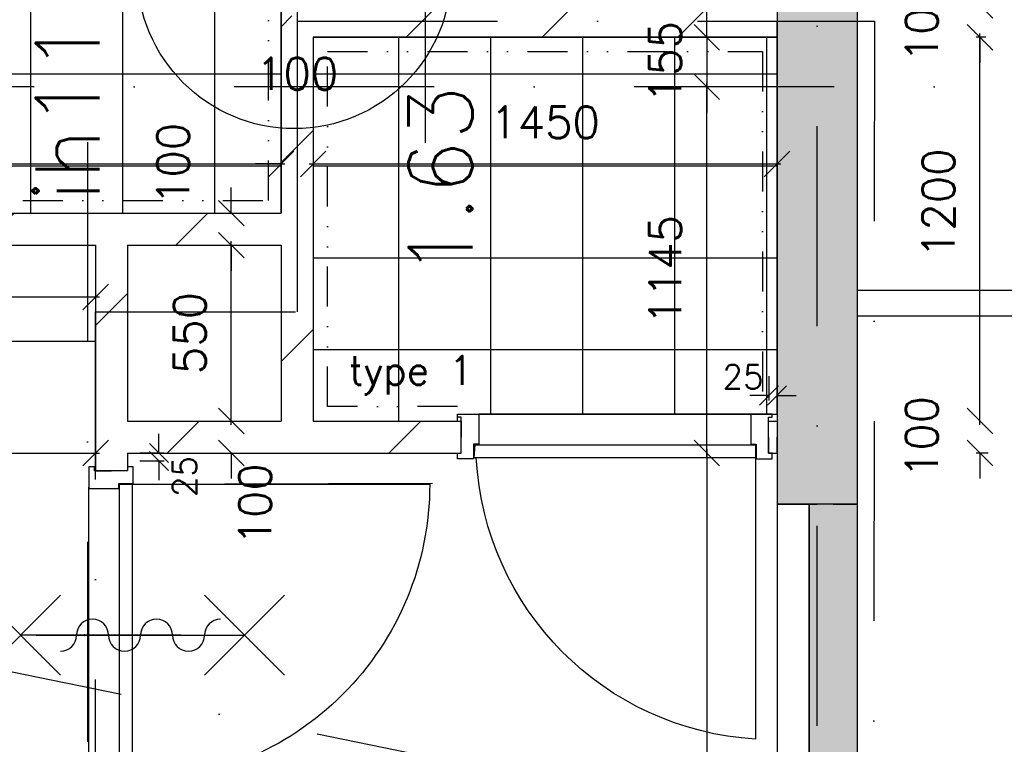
# Model space of a CAD drawing. Extents: x -171140 to 151546, y -8083 to 162438.
# Tile 81 of 96: x 38490 to 41567, y 80991 to 83257. Entities that reach past the tile are written whole.
import ezdxf
from ezdxf.enums import TextEntityAlignment as Align

# ---------------------------------------------------------------- set-up
doc = ezdxf.new("R2010")
doc.units = 0
doc.header["$LTSCALE"] = 50
doc.header["$MEASUREMENT"] = 0
doc.header["$PDMODE"] = 3
doc.header["$PDSIZE"] = 0.001
for name, pattern in [('DASHDOT', [25, 12.5, -6.25, 0, -6.25]), ('DIVIDE', [31.25, 12.5, -6.25, 0, -6.25, 0, -6.25]), ('HIDDEN2', [0.1875, 0.125, -0.0625]), ('STRAM_0WT$0$DASHDOT', [25, 12.5, -6.25, 0, -6.25])]:
    doc.linetypes.add(name, pattern=pattern)
doc.layers.get('0').update_dxf_attribs({"linetype": 'CONTINUOUS'})
doc.layers.get('DEFPOINTS').update_dxf_attribs({"linetype": 'CONTINUOUS'})
for name, color, linetype in [('00', 7, 'CONTINUOUS'), ('_BRANDCOMPART', 6, 'DASHDOT'), ('_DETAILNUMMERS', 4, 'CONTINUOUS'), ('_DETAILNUMMERSTEKST', 4, 'CONTINUOUS'), ('A--01A1_ACEER', 1, 'CONTINUOUS'), ('A--A21--_F12--', 7, 'CONTINUOUS'), ('A--A21--_F123-', 9, 'CONTINUOUS'), ('A--A22--_F123-', 9, 'CONTINUOUS'), ('A--L08A1_HULPLIJNEN', 7, 'CONTINUOUS'), ('A--L21--', 3, 'CONTINUOUS'), ('A--L21--_F12--', 7, 'CONTINUOUS'), ('A--L22--_F-2--', 7, 'CONTINUOUS'), ('A--L24AC1_TRAPPEN', 1, 'HIDDEN2'), ('A--L32--', 7, 'CONTINUOUS'), ('A--L32--_F-23-', 2, 'CONTINUOUS'), ('A--L32--_F123-', 1, 'CONTINUOUS'), ('A--L32--_F123-DRAAIR', 7, 'CONTINUOUS'), ('A--L65--', 7, 'CONTINUOUS'), ('A--L65--_F-23-', 7, 'CONTINUOUS'), ('A--L65--_F123-', 7, 'CONTINUOUS'), ('A--M$1A-_F123-', 1, 'CONTINUOUS'), ('A--M1$A-_F123-', 1, 'CONTINUOUS'), ('A--T$1A-_F123-_R', 4, 'CONTINUOUS'), ('STRAM_0WT$0$A--L$7A-_STRAM', 1, 'STRAM_0WT$0$DASHDOT'), ('TEGELS', 253, 'CONTINUOUS'), ('TEKSTKOZIJNMERK', 2, 'CONTINUOUS'), ('X--LR---_CP', 7, 'CONTINUOUS')]:
    doc.layers.add(name, color=color, linetype=linetype)
doc.styles.add('ALFA-0_25', font='ROMANS')
doc.styles.add('B-01', font='SIMPLEX.SHX', dxfattribs={"width": 0.8, "height": 4.5})
doc.styles.add('HIEMSTRA', font='romans.shx')
doc.dimstyles.new('BEILEN', dxfattribs={"dimscale": 40, "dimtxt": 2.5, "dimasz": 2, "dimexe": 0.3, "dimexo": 0.3, "dimgap": 2, "dimtad": 1, "dimdec": 0, "dimzin": 0, "dimtxsty": 'HIEMSTRA', "dimblk1": 'OBLIQUE', "dimblk2": 'OBLIQUE', "dimsah": 1, "dimcen": -0.09, "dimdle": 0.3, "dimse1": 1, "dimclrd": 2, "dimclre": 2, "dimclrt": 3, "dimazin": 3, "dimtfac": 1, "dimtdec": 4, "dimtofl": 0, "dimtmove": 0, "dimatfit": 3, "dimtvp": 625, "dimtolj": 1, "dimtzin": 0})
doc.dimstyles.get("Standard").update_dxf_attribs({"dimscale": 40, "dimtxt": 2.5, "dimasz": 2, "dimexe": 0.3, "dimexo": 0.3, "dimgap": 2, "dimtad": 0, "dimdec": 0, "dimzin": 0, "dimtxsty": 'HIEMSTRA', "dimblk1": 'OBLIQUE', "dimblk2": 'OBLIQUE', "dimsah": 1, "dimcen": -0.09, "dimdle": 0.3, "dimse1": 1, "dimclrd": 2, "dimclre": 2, "dimclrt": 3, "dimazin": 3, "dimtfac": 1, "dimtdec": 4, "dimtix": 1, "dimtmove": 0, "dimatfit": 3, "dimtvp": 625, "dimtolj": 1, "dimtzin": 0})
doc.dimstyles.new('STANDARD$0', dxfattribs={"dimscale": 50, "dimtxt": 2.5, "dimasz": 2, "dimexe": 2, "dimexo": 0, "dimgap": 2, "dimtad": 1, "dimdec": 0, "dimzin": 0, "dimtxsty": 'ALFA-0_25', "dimblk1": 'OBLIQUE', "dimblk2": 'OBLIQUE', "dimsah": 1, "dimcen": -3, "dimdle": 2, "dimclrd": 1, "dimclre": 1, "dimclrt": 2, "dimazin": 3, "dimtfac": 0.666667, "dimtofl": 0, "dimtmove": 0, "dimatfit": 3, "dimtvp": 0.833333, "dimtolj": 1, "dimtzin": 0})
pattern_1 = [(45, (-38777.05, -81951.86), (-212.132, 212.132), [])]
pattern_2 = [(45, (-38777.05, -82601.86), (-212.132, 212.132), [])]
pattern_3 = [(45, (-39357.13, -83251.86), (-212.132, 212.132), [])]

# ---------------------------------------------------------------- blocks, each defined once
blk = doc.blocks.new('S060204-')
at = {"layer": 'A--L65--_F-23-', "color": 255}
blk.add_circle((0, 0), 0.0123, dxfattribs=at)
at = {"layer": 'A--L65--_F123-', "color": 1, "linetype": 'CONTINUOUS'}
for points in [[(-1.25, 6.25), (1.25, 3.75)], [(1.25, 6.25), (-1.25, 3.75)], [(0, 0), (0, 5)]]:
    blk.add_lwpolyline(points, dxfattribs=at)
blk = doc.blocks.new('S060205A')
at = {"layer": 'A--L65--_F-23-', "color": 255}
blk.add_circle((0, -0.0123), 0.0123, dxfattribs=at)
at = {"layer": 'A--L65--_F123-', "color": 1, "linetype": 'CONTINUOUS'}
blk.add_lwpolyline([(0, -0.0123), (0, 6.2377)], dxfattribs=at)
for points in [[(-0.5, 5.7377, 0.41), (0, 5.2377)], [(0, 4.2377, 1), (0, 5.2377)], [(0, 4.2377, 1), (0, 3.2377)], [(0, 2.2377, 1), (0, 3.2377)], [(0, 2.2377, 1), (0, 1.2377)], [(0.5, 0.7377, 0.41), (0, 1.2377)]]:
    blk.add_lwpolyline(points, format="xyb", dxfattribs=at)
at = {"layer": 'A--L65--', "xscale": -1}
blk.add_blockref('S060204-', (0, 1.4877), dxfattribs=at)
blk.add_blockref('S060204-', (0, 1.4877), dxfattribs=at)
at = {"layer": 'A--L65--', "rotation": 180}
blk.add_blockref('S060204-', (0, 4.4877), dxfattribs=at)
blk.add_blockref('S060204-', (0, 4.4877), dxfattribs=at)
blk = doc.blocks.new('_OBLIQUE')
at = {"color": 0, "linetype": 'BYBLOCK'}
blk.add_line((-0.5, -0.5), (0.5, 0.5), dxfattribs=at)
blk = doc.blocks.new('*D78')
at = {"layer": 'A--M$1A-_F123-', "color": 2}
for p, q in [((41509.7, 83201.9), (41479.3, 83201.9)), ((41491.3, 81989.9), (41491.3, 83213.9))]:
    blk.add_line(p, q, dxfattribs=at)
at = {"layer": 'DEFPOINTS', "color": 0}
for p in [(41491.3, 83201.9), (41521.7, 83201.9), (41521.7, 82001.9)]:
    blk.add_point(p, dxfattribs=at)
at = {"layer": 'A--M$1A-_F123-', "color": 2, "xscale": 80, "yscale": 80, "zscale": 80}
for p, rotation in [((41491.3, 83201.9), 90), ((41491.3, 82001.9), 270)]:
    blk.add_blockref('_OBLIQUE', p, dxfattribs=dict(at, rotation=rotation))
at = {"layer": 'A--M$1A-_F123-', "color": 3, "insert": (41361.3, 82682.8), "char_height": 100, "attachment_point": 5, "rotation": 90, "style": 'HIEMSTRA'}
blk.add_mtext('\\A1;1200', dxfattribs=at)
blk = doc.blocks.new('*D79')
at = {"layer": 'A--M$1A-_F123-', "color": 2}
for p, q in [((41491.3, 83301.9), (41491.3, 83381.9)), ((41517.3, 83301.9), (41479.3, 83301.9)), ((41491.3, 83201.9), (41491.3, 83121.9))]:
    blk.add_line(p, q, dxfattribs=at)
at = {"layer": 'DEFPOINTS', "color": 0}
for p in [(41491.3, 83301.9), (41529.3, 83301.9), (41529.3, 83201.9)]:
    blk.add_point(p, dxfattribs=at)
at = {"layer": 'A--M$1A-_F123-', "color": 2, "xscale": 80, "yscale": 80, "zscale": 80}
for p, rotation in [((41491.3, 83301.9), 270), ((41491.3, 83201.9), 90)]:
    blk.add_blockref('_OBLIQUE', p, dxfattribs=dict(at, rotation=rotation))
at = {"layer": 'A--M$1A-_F123-', "color": 3, "insert": (41309.3, 83251.9), "char_height": 100, "attachment_point": 5, "rotation": 90, "style": 'HIEMSTRA'}
blk.add_mtext('\\A1;100', dxfattribs=at)
blk = doc.blocks.new('*D80')
at = {"layer": 'A--M$1A-_F123-', "color": 2}
for p, q in [((41491.3, 82001.9), (41491.3, 82081.9)), ((41517.3, 81901.9), (41479.3, 81901.9)), ((41491.3, 81901.9), (41491.3, 81821.9))]:
    blk.add_line(p, q, dxfattribs=at)
at = {"layer": 'DEFPOINTS', "color": 0}
for p in [(41529.3, 82001.9), (41491.3, 81901.9), (41529.3, 81901.9)]:
    blk.add_point(p, dxfattribs=at)
at = {"layer": 'A--M$1A-_F123-', "color": 2, "xscale": 80, "yscale": 80, "zscale": 80}
for p, rotation in [((41491.3, 82001.9), 270), ((41491.3, 81901.9), 90)]:
    blk.add_blockref('_OBLIQUE', p, dxfattribs=dict(at, rotation=rotation))
at = {"layer": 'A--M$1A-_F123-', "color": 3, "insert": (41309.3, 81951.9), "char_height": 100, "attachment_point": 5, "rotation": 90, "style": 'HIEMSTRA'}
blk.add_mtext('\\A1;100', dxfattribs=at)
blk = doc.blocks.new('STRAM_0WT')
at = {"layer": 'STRAM_0WT$0$A--L$7A-_STRAM'}
for p, q in [((-34634.944, 23800), (-34634.801, 63702.184)), ((-36914.938, 63128.251), (-36914.938, 23800)), ((-33134.933, 48151.782), (-53629.97, 52326.651)), ((-20830.441, 50799.999), (-39925.329, 50800.004))]:
    blk.add_line(p, q, dxfattribs=at)
blk = doc.blocks.new('*U1050')
at = {"layer": 'A--A21--_F123-', "linetype": 'CONTINUOUS'}
blk.add_hatch(color=256, dxfattribs=at).paths.add_polyline_path([(0, 0), (75, 0), (75, -1820), (0, -1820), (-75, -1820), (-75, 0)])
at = {"layer": 'A--A21--_F12--', "color": 8}
for points in [[(0, -1820), (-75, -1820), (0, 0), (-75, 0)], [(0, 0), (75, 0), (0, -1820), (75, -1820)]]:
    blk.add_solid(points, dxfattribs=at)
at = {"layer": 'A--L21--_F12--', "color": 3, "linetype": 'CONTINUOUS'}
for points in [[(0, 0), (-75, 0), (-75, -1820), (0, -1820)], [(0, 0), (75, 0), (75, -1820), (0, -1820)]]:
    blk.add_lwpolyline(points, dxfattribs=at)
blk = doc.blocks.new('*U1046')
at = {"layer": 'A--A22--_F123-', "linetype": 'CONTINUOUS'}
h = blk.add_hatch(dxfattribs=at)
h.set_pattern_fill('ALFALINE', color=256, scale=300, style=0)
h.set_pattern_definition(pattern_1)
h.paths.add_polyline_path([(0, 0), (50, -50), (50, -105.7), (0, -105.7), (-50, -105.7), (-50, 0)])
at = {"layer": 'A--L22--_F-2--', "color": 3, "linetype": 'CONTINUOUS'}
for points in [[(-50, 0), (-50, 0), (-50, -105.7), (0, -105.7)], [(50, -50), (50, -50), (50, -105.7), (0, -105.7)]]:
    blk.add_lwpolyline(points, dxfattribs=at)
blk = doc.blocks.new('*U1045')
at = {"layer": 'A--A22--_F123-', "linetype": 'CONTINUOUS'}
h = blk.add_hatch(dxfattribs=at)
h.set_pattern_fill('ALFALINE', color=256, scale=300, style=0)
h.set_pattern_definition(pattern_2)
h.paths.add_polyline_path([(0, 0), (50, -50), (50, -600), (0, -650), (-50, -650), (-50, -50)])
at = {"layer": 'A--L22--_F-2--', "color": 3, "linetype": 'CONTINUOUS'}
for points in [[(-50, -50), (-50, -50), (-50, -650), (-50, -650)], [(50, -50), (50, -50), (50, -600), (50, -600)]]:
    blk.add_lwpolyline(points, dxfattribs=at)
blk = doc.blocks.new('*U1037')
at = {"layer": 'A--A22--_F123-', "linetype": 'CONTINUOUS'}
h = blk.add_hatch(dxfattribs=at)
h.set_pattern_fill('ALFALINE', color=256, scale=300, style=0)
h.set_pattern_definition(pattern_3)
h.paths.add_polyline_path([(0, 0), (50, 50), (1500, 50), (1500, 0), (1500, -50), (50, -50)])
at = {"layer": 'A--L22--_F-2--', "color": 3, "linetype": 'CONTINUOUS'}
for points in [[(50, 50), (50, 50), (1500, 50), (1500, 0)], [(50, -50), (50, -50), (1500, -50), (1500, 0)]]:
    blk.add_lwpolyline(points, dxfattribs=at)
blk = doc.blocks.new('*U1036')
at = {"layer": 'A--A22--_F123-', "linetype": 'CONTINUOUS'}
h = blk.add_hatch(dxfattribs=at)
h.set_pattern_fill('ALFALINE', color=256, scale=300, style=0)
h.set_pattern_definition([(45, (-39357.13, -82601.86), (-212.132, 212.132), [])])
h.paths.add_polyline_path([(0, 0), (50, 0), (50, -600), (0, -650), (-50, -600), (-50, -50)])
at = {"layer": 'A--L22--_F-2--', "color": 3, "linetype": 'CONTINUOUS'}
for points in [[(50, 0), (50, 0), (50, -600), (50, -600)], [(-50, -50), (-50, -50), (-50, -600), (-50, -600)]]:
    blk.add_lwpolyline(points, dxfattribs=at)
blk = doc.blocks.new('*U1035')
at = {"layer": 'A--A22--_F123-', "linetype": 'CONTINUOUS'}
h = blk.add_hatch(dxfattribs=at)
h.set_pattern_fill('ALFALINE', color=256, scale=300, style=0)
h.set_pattern_definition(pattern_2)
h.paths.add_polyline_path([(0, 0), (0, 50), (530.1, 50), (580.1, 0), (530.1, -50), (50, -50)])
at = {"layer": 'A--L22--_F-2--', "color": 3, "linetype": 'CONTINUOUS'}
for points in [[(0, 50), (0, 50), (530.1, 50), (530.1, 50)], [(50, -50), (50, -50), (530.1, -50), (530.1, -50)]]:
    blk.add_lwpolyline(points, dxfattribs=at)
blk = doc.blocks.new('*U1034')
at = {"layer": 'A--A22--_F123-', "linetype": 'CONTINUOUS'}
h = blk.add_hatch(dxfattribs=at)
h.set_pattern_fill('ALFALINE', color=256, scale=300, style=0)
h.set_pattern_definition(pattern_1)
h.paths.add_polyline_path([(0, 0), (50, 50), (530.1, 50), (580.1, 0), (580.1, -50), (50, -50)])
at = {"layer": 'A--L22--_F-2--', "color": 3, "linetype": 'CONTINUOUS'}
for points in [[(50, 50), (50, 50), (530.1, 50), (530.1, 50)], [(50, -50), (50, -50), (580.1, -50), (580.1, -50)]]:
    blk.add_lwpolyline(points, dxfattribs=at)
blk = doc.blocks.new('*U1033')
at = {"layer": 'A--A22--_F123-', "linetype": 'CONTINUOUS'}
h = blk.add_hatch(dxfattribs=at)
h.set_pattern_fill('ALFALINE', color=256, scale=300, style=0)
h.set_pattern_definition([(45, (-39357.13, -83371.86), (-212.132, 212.132), [])])
h.paths.add_polyline_path([(0, 0), (50, 0), (50, -70), (0, -120), (-50, -170), (-50, 0)])
at = {"layer": 'A--L22--_F-2--', "color": 3, "linetype": 'CONTINUOUS'}
for points in [[(0, 0), (-50, 0), (-50, -170), (-50, -170)], [(0, 0), (50, 0), (50, -70), (50, -70)]]:
    blk.add_lwpolyline(points, dxfattribs=at)
blk = doc.blocks.new('*U1032')
at = {"layer": 'A--A22--_F123-', "linetype": 'CONTINUOUS'}
h = blk.add_hatch(dxfattribs=at)
h.set_pattern_fill('ALFALINE', color=256, scale=300, style=0)
h.set_pattern_definition(pattern_3)
h.paths.add_polyline_path([(0, 0), (-50, 50), (-50, -600), (0, -650), (50, -650), (50, -50)])
at = {"layer": 'A--L22--_F-2--', "color": 3, "linetype": 'CONTINUOUS'}
for points in [[(-50, 50), (-50, 50), (-50, -600), (-50, -600)], [(50, -50), (50, -50), (50, -650), (50, -650)]]:
    blk.add_lwpolyline(points, dxfattribs=at)
blk = doc.blocks.new('*U1031')
at = {"layer": 'A--A22--_F123-', "linetype": 'CONTINUOUS'}
h = blk.add_hatch(dxfattribs=at)
h.set_pattern_fill('ALFALINE', color=256, scale=300, style=0)
h.set_pattern_definition([(45, (-37261.12, -82601.86), (-212.132, 212.132), [])])
h.paths.add_polyline_path([(0, 0), (0, 50), (1515.9, 50), (1515.9, 0), (1465.9, -50), (40.8, -50)])
at = {"layer": 'A--L22--_F-2--', "color": 3, "linetype": 'CONTINUOUS'}
for points in [[(0, 50), (0, 50), (1515.9, 50), (1515.9, 50)], [(40.8, -50), (40.8, -50), (1465.9, -50), (1465.9, -50)]]:
    blk.add_lwpolyline(points, dxfattribs=at)
blk = doc.blocks.new('DR_880_TYPE1')
at = {"layer": 'A--L32--_F123-', "color": 1}
blk.add_line((67, 0), (917, 0), dxfattribs=at)
at = {"layer": 'A--L32--_F123-'}
for points in [[(0, 9), (0, 0), (67, 0), (67, 93.8), (50, 93.8), (50, 139), (0, 139), (0, 121), (12, 121), (12, 9), (0, 9)], [(52, 95.6), (52, 135.6), (932, 135.6), (929, 95.6), (52, 95.6)], [(984, 9), (984, 0), (917, 0), (917, 93.8), (934, 93.8), (934, 139), (984, 139), (984, 121), (972, 121), (972, 9), (984, 9)]]:
    blk.add_lwpolyline(points, close=True, dxfattribs=at)
at = {"layer": 'A--L32--_F123-DRAAIR', "color": 1}
blk.add_lwpolyline([(52, 135.6), (52, 1015.6, -0.381848), (924.9, 135.8)], format="xyb", dxfattribs=at)
at = {"layer": 'X--LR---_CP', "color": 1}
for p in [(12, 121), (12, 9)]:
    blk.add_point(p, dxfattribs=at)
at = {"layer": 'X--LR---_CP', "color": 2}
for p in [(972, 121), (972, 9)]:
    blk.add_point(p, dxfattribs=at)
at = {"layer": 'X--LR---_CP'}
blk.add_point((0, 0), dxfattribs=at)
blk = doc.blocks.new('*U1029')
at = {"layer": 'A--A22--_F123-', "linetype": 'CONTINUOUS'}
h = blk.add_hatch(dxfattribs=at)
h.set_pattern_fill('ALFALINE', color=256, scale=300, style=0)
h.set_pattern_definition([(45, (-40830.13, -81951.86), (-212.132, 212.132), [])])
h.paths.add_polyline_path([(0, 0), (0, 50), (27, 50), (27, 0), (27, -50), (0, -50)])
at = {"layer": 'A--L22--_F-2--', "color": 3, "linetype": 'CONTINUOUS'}
for points in [[(0, 0), (0, 50), (27, 50), (27, 0)], [(0, 0), (0, -50), (27, -50), (27, 0)]]:
    blk.add_lwpolyline(points, dxfattribs=at)
blk = doc.blocks.new('*D289')
at = {"layer": 'A--M$1A-_F123-', "color": 2, "linetype": 'CONTINUOUS'}
for p, q in [((37187.9, 82805.9), (39319.1, 82805.9)), ((39307.1, 82663.9), (39307.1, 82817.9))]:
    blk.add_line(p, q, dxfattribs=at)
at = {"layer": 'DEFPOINTS', "color": 0, "linetype": 'CONTINUOUS'}
for p in [(39307.1, 82805.9), (37199.9, 82651.9), (39307.1, 82651.9)]:
    blk.add_point(p, dxfattribs=at)
at = {"layer": 'A--M$1A-_F123-', "color": 2, "linetype": 'CONTINUOUS', "xscale": 80, "yscale": 80, "zscale": 80, "rotation": 180}
blk.add_blockref('_OBLIQUE', (37199.9, 82805.9), dxfattribs=at)
at = {"layer": 'A--M$1A-_F123-', "color": 2, "linetype": 'CONTINUOUS', "xscale": 80, "yscale": 80, "zscale": 80}
blk.add_blockref('_OBLIQUE', (39307.1, 82805.9), dxfattribs=at)
at = {"layer": 'A--M$1A-_F123-', "color": 3, "linetype": 'CONTINUOUS', "insert": (38253.5, 82935.9), "char_height": 100, "attachment_point": 5, "style": 'HIEMSTRA'}
blk.add_mtext('\\A1;2107', dxfattribs=at)
blk = doc.blocks.new('*D290')
at = {"layer": 'A--M$1A-_F123-', "color": 2, "linetype": 'CONTINUOUS'}
for p, q in [((39307.1, 82805.9), (39227.1, 82805.9)), ((39407.1, 82805.9), (39487.1, 82805.9))]:
    blk.add_line(p, q, dxfattribs=at)
at = {"layer": 'DEFPOINTS', "color": 0, "linetype": 'CONTINUOUS'}
for p in [(39307.1, 82805.9), (39407.1, 82805.9), (39407.1, 82805.9)]:
    blk.add_point(p, dxfattribs=at)
at = {"layer": 'A--M$1A-_F123-', "color": 2, "linetype": 'CONTINUOUS', "xscale": 80, "yscale": 80, "zscale": 80}
blk.add_blockref('_OBLIQUE', (39307.1, 82805.9), dxfattribs=at)
at = {"layer": 'A--M$1A-_F123-', "color": 2, "linetype": 'CONTINUOUS', "xscale": 80, "yscale": 80, "zscale": 80, "rotation": 180}
blk.add_blockref('_OBLIQUE', (39407.1, 82805.9), dxfattribs=at)
at = {"layer": 'A--M$1A-_F123-', "color": 3, "linetype": 'CONTINUOUS', "insert": (39357.1, 83087.9), "char_height": 100, "attachment_point": 5, "style": 'HIEMSTRA'}
blk.add_mtext('\\A1;100', dxfattribs=at)
blk = doc.blocks.new('*D291')
at = {"layer": 'A--M$1A-_F123-', "color": 2, "linetype": 'CONTINUOUS'}
blk.add_line((39395.1, 82805.9), (40869.1, 82805.9), dxfattribs=at)
at = {"layer": 'DEFPOINTS', "color": 0, "linetype": 'CONTINUOUS'}
for p in [(39407.1, 82805.9), (40857.1, 82805.9), (40857.1, 82805.9)]:
    blk.add_point(p, dxfattribs=at)
at = {"layer": 'A--M$1A-_F123-', "color": 2, "linetype": 'CONTINUOUS', "xscale": 80, "yscale": 80, "zscale": 80, "rotation": 180}
blk.add_blockref('_OBLIQUE', (39407.1, 82805.9), dxfattribs=at)
at = {"layer": 'A--M$1A-_F123-', "color": 2, "linetype": 'CONTINUOUS', "xscale": 80, "yscale": 80, "zscale": 80}
blk.add_blockref('_OBLIQUE', (40857.1, 82805.9), dxfattribs=at)
at = {"layer": 'A--M$1A-_F123-', "color": 3, "linetype": 'CONTINUOUS', "insert": (40132.1, 82935.9), "char_height": 100, "attachment_point": 5, "style": 'HIEMSTRA'}
blk.add_mtext('\\A1;1450', dxfattribs=at)
blk = doc.blocks.new('*D292')
at = {"layer": 'A--M$1A-_F123-', "color": 2, "linetype": 'CONTINUOUS'}
for p, q in [((39151.3, 82001.9), (39151.3, 82081.9)), ((39151.3, 81901.9), (39151.3, 81821.9))]:
    blk.add_line(p, q, dxfattribs=at)
at = {"layer": 'DEFPOINTS', "color": 0, "linetype": 'CONTINUOUS'}
for p in [(39151.3, 82001.9), (39151.3, 82001.9), (39151.3, 81901.9)]:
    blk.add_point(p, dxfattribs=at)
at = {"layer": 'A--M$1A-_F123-', "color": 2, "linetype": 'CONTINUOUS', "xscale": 80, "yscale": 80, "zscale": 80}
for p, rotation in [((39151.3, 82001.9), 270), ((39151.3, 81901.9), 90)]:
    blk.add_blockref('_OBLIQUE', p, dxfattribs=dict(at, rotation=rotation))
at = {"layer": 'A--M$1A-_F123-', "color": 3, "linetype": 'CONTINUOUS', "insert": (39225.4, 81741.2), "char_height": 100, "attachment_point": 5, "rotation": 90, "style": 'HIEMSTRA'}
blk.add_mtext('\\A1;100', dxfattribs=at)
blk = doc.blocks.new('*D293')
at = {"layer": 'A--M$1A-_F123-', "color": 2, "linetype": 'CONTINUOUS'}
blk.add_line((39151.3, 81989.9), (39151.3, 82563.9), dxfattribs=at)
at = {"layer": 'DEFPOINTS', "color": 0, "linetype": 'CONTINUOUS'}
for p in [(39151.3, 82551.9), (39151.3, 82551.9), (39151.3, 82001.9)]:
    blk.add_point(p, dxfattribs=at)
at = {"layer": 'A--M$1A-_F123-', "color": 2, "linetype": 'CONTINUOUS', "xscale": 80, "yscale": 80, "zscale": 80}
for p, rotation in [((39151.3, 82551.9), 90), ((39151.3, 82001.9), 270)]:
    blk.add_blockref('_OBLIQUE', p, dxfattribs=dict(at, rotation=rotation))
at = {"layer": 'A--M$1A-_F123-', "color": 3, "linetype": 'CONTINUOUS', "insert": (39021.3, 82276.9), "char_height": 100, "attachment_point": 5, "rotation": 90, "style": 'HIEMSTRA'}
blk.add_mtext('\\A1;550', dxfattribs=at)
blk = doc.blocks.new('*D294')
at = {"layer": 'A--M$1A-_F123-', "color": 2, "linetype": 'CONTINUOUS'}
for p, q in [((39151.3, 82651.9), (39151.3, 82731.9)), ((39151.3, 82551.9), (39151.3, 82471.9))]:
    blk.add_line(p, q, dxfattribs=at)
at = {"layer": 'DEFPOINTS', "color": 0, "linetype": 'CONTINUOUS'}
for p in [(39151.3, 82651.9), (39151.3, 82651.9), (39151.3, 82551.9)]:
    blk.add_point(p, dxfattribs=at)
at = {"layer": 'A--M$1A-_F123-', "color": 2, "linetype": 'CONTINUOUS', "xscale": 80, "yscale": 80, "zscale": 80}
for p, rotation in [((39151.3, 82651.9), 270), ((39151.3, 82551.9), 90)]:
    blk.add_blockref('_OBLIQUE', p, dxfattribs=dict(at, rotation=rotation))
at = {"layer": 'A--M$1A-_F123-', "color": 3, "linetype": 'CONTINUOUS', "insert": (38969.3, 82805.9), "char_height": 100, "attachment_point": 5, "rotation": 90, "style": 'HIEMSTRA'}
blk.add_mtext('\\A1;100', dxfattribs=at)
blk = doc.blocks.new('*D312')
at = {"color": 2, "linetype": 'BYBLOCK'}
blk.add_line((37290, 82390), (38739, 82390), dxfattribs=at)
at = {"layer": 'DEFPOINTS', "color": 0, "linetype": 'BYBLOCK'}
for p in [(37302, 82390), (38727, 82390), (38727, 82390)]:
    blk.add_point(p, dxfattribs=at)
at = {"color": 2, "linetype": 'BYBLOCK', "xscale": 80, "yscale": 80, "zscale": 80, "rotation": 180}
blk.add_blockref('_OBLIQUE', (37302, 82390), dxfattribs=at)
at = {"color": 2, "linetype": 'BYBLOCK', "xscale": 80, "yscale": 80, "zscale": 80}
blk.add_blockref('_OBLIQUE', (38727, 82390), dxfattribs=at)
at = {"color": 3, "linetype": 'BYBLOCK', "insert": (38014.5, 82520), "char_height": 100, "attachment_point": 5, "style": 'HIEMSTRA'}
blk.add_mtext('\\A1;1425', dxfattribs=at)
blk = doc.blocks.new('*D313')
at = {"color": 2, "linetype": 'BYBLOCK'}
blk.add_line((37157.6, 81901.9), (38739, 81901.9), dxfattribs=at)
at = {"layer": 'DEFPOINTS', "color": 0, "linetype": 'BYBLOCK'}
for p in [(37169.6, 81901.9), (38727, 81901.9), (38727, 81901.9)]:
    blk.add_point(p, dxfattribs=at)
at = {"color": 2, "linetype": 'BYBLOCK', "xscale": 80, "yscale": 80, "zscale": 80, "rotation": 180}
blk.add_blockref('_OBLIQUE', (37169.6, 81901.9), dxfattribs=at)
at = {"color": 2, "linetype": 'BYBLOCK', "xscale": 80, "yscale": 80, "zscale": 80}
blk.add_blockref('_OBLIQUE', (38727, 81901.9), dxfattribs=at)
at = {"color": 3, "linetype": 'BYBLOCK', "insert": (37948.3, 82031.9), "char_height": 100, "attachment_point": 5, "style": 'HIEMSTRA'}
blk.add_mtext('\\A1;1558', dxfattribs=at)
blk = doc.blocks.new('*U1021')
at = {"layer": 'A--A21--_F123-', "linetype": 'CONTINUOUS'}
blk.add_hatch(color=256, dxfattribs=at).paths.add_polyline_path([(0, 0), (125, 125), (125, -7030), (0, -7030), (-125, -7030), (-125, -125)])
at = {"layer": 'A--A21--_F12--', "color": 8}
for points in [[(0, 0), (125, 125), (0, -7030), (125, -7030)], [(0, -7030), (-125, -7030), (0, 0), (-125, -125)]]:
    blk.add_solid(points, dxfattribs=at)
at = {"layer": 'A--L21--_F12--', "color": 3, "linetype": 'CONTINUOUS'}
for points in [[(125, 125), (125, 125), (125, -7030), (0, -7030)], [(-125, -125), (-125, -125), (-125, -7030), (0, -7030)]]:
    blk.add_lwpolyline(points, dxfattribs=at)
blk = doc.blocks.new('*D366')
at = {"layer": 'A--M$1A-_F123-', "color": 2, "linetype": 'CONTINUOUS'}
for p, q in [((40637.6, 83201.9), (40637.6, 83281.9)), ((40637.6, 83201.9), (40637.6, 83046.9)), ((40690.7, 83046.9), (40625.6, 83046.9)), ((40637.6, 83046.9), (40637.6, 82966.9))]:
    blk.add_line(p, q, dxfattribs=at)
at = {"layer": 'DEFPOINTS', "color": 0, "linetype": 'CONTINUOUS'}
for p in [(40702.7, 83201.9), (40637.6, 83046.9), (40702.7, 83046.9)]:
    blk.add_point(p, dxfattribs=at)
at = {"layer": 'A--M$1A-_F123-', "color": 2, "linetype": 'CONTINUOUS', "xscale": 80, "yscale": 80, "zscale": 80}
for p, rotation in [((40637.6, 83201.9), 270), ((40637.6, 83046.9), 90)]:
    blk.add_blockref('_OBLIQUE', p, dxfattribs=dict(at, rotation=rotation))
at = {"layer": 'A--M$1A-_F123-', "color": 3, "linetype": 'CONTINUOUS', "insert": (40507.6, 83124.4), "char_height": 100, "attachment_point": 5, "rotation": 90, "style": 'HIEMSTRA'}
blk.add_mtext('\\A1;155', dxfattribs=at)
blk = doc.blocks.new('*D367')
at = {"layer": 'A--M$1A-_F123-', "color": 2, "linetype": 'CONTINUOUS'}
for p, q in [((40739.7, 83046.9), (40625.6, 83046.9)), ((40637.6, 81889.9), (40637.6, 83058.9))]:
    blk.add_line(p, q, dxfattribs=at)
at = {"layer": 'DEFPOINTS', "color": 0, "linetype": 'CONTINUOUS'}
for p in [(40637.6, 83046.9), (40751.7, 83046.9), (40751.7, 81901.9)]:
    blk.add_point(p, dxfattribs=at)
at = {"layer": 'A--M$1A-_F123-', "color": 2, "linetype": 'CONTINUOUS', "xscale": 80, "yscale": 80, "zscale": 80}
for p, rotation in [((40637.6, 83046.9), 90), ((40637.6, 81901.9), 270)]:
    blk.add_blockref('_OBLIQUE', p, dxfattribs=dict(at, rotation=rotation))
at = {"layer": 'A--M$1A-_F123-', "color": 3, "linetype": 'CONTINUOUS', "insert": (40507.6, 82474.4), "char_height": 100, "attachment_point": 5, "rotation": 90, "style": 'HIEMSTRA'}
blk.add_mtext('\\A1;1145', dxfattribs=at)
blk = doc.blocks.new('*D368')
at = {"layer": 'A--M$1A-_F123-', "color": 2, "linetype": 'CONTINUOUS'}
for p, q in [((40637.6, 81913.9), (40637.6, 79209.9)), ((40636, 79221.9), (40649.6, 79221.9))]:
    blk.add_line(p, q, dxfattribs=at)
at = {"layer": 'DEFPOINTS', "color": 0, "linetype": 'CONTINUOUS'}
for p in [(40624, 81901.9), (40624, 79221.9), (40637.6, 79221.9)]:
    blk.add_point(p, dxfattribs=at)
at = {"layer": 'A--M$1A-_F123-', "color": 2, "linetype": 'CONTINUOUS', "xscale": 80, "yscale": 80, "zscale": 80}
for p, rotation in [((40637.6, 81901.9), 90), ((40637.6, 79221.9), 270)]:
    blk.add_blockref('_OBLIQUE', p, dxfattribs=dict(at, rotation=rotation))
at = {"layer": 'A--M$1A-_F123-', "color": 3, "linetype": 'CONTINUOUS', "insert": (40507.6, 80561.9), "char_height": 100, "attachment_point": 5, "rotation": 90, "style": 'HIEMSTRA'}
blk.add_mtext('\\A1;2680', dxfattribs=at)
blk = doc.blocks.new('Q0340081')
at = {"layer": 'A--L32--_F123-', "color": 2, "linetype": 'CONTINUOUS'}
blk.add_lwpolyline([(0, 0), (0, -40), (926.12, -40), (923.12, 0), (0, 0)], close=True, dxfattribs=at)
at = {"layer": 'A--L32--_F123-', "color": 1, "linetype": 'CONTINUOUS'}
blk.add_lwpolyline([(0, -40), (0, -970, 0.4142136), (930, -40)], format="xyb", dxfattribs=at)
blk = doc.blocks.new('DR_2X930TYPE5')
at = {"layer": 'A--L32--_F-23-'}
for points in [[(-1981, -18), (-1981, 0), (-1914, 0), (-1914, -93.8), (-1929, -93.8), (-1929, -139), (-1981, -139), (-1981, -121), (-1969, -121), (-1969, -18), (-1981, -18)], [(0, -18), (0, 0), (-67, 0), (-67, -93.8), (-52, -93.8), (-52, -139), (0, -139), (0, -121), (-12, -121), (-12, -18), (0, -18)]]:
    blk.add_lwpolyline(points, close=True, dxfattribs=at)
at = {"layer": 'A--L32--_F123-', "color": 1}
blk.add_line((-1914, 0), (-62.8, 0), dxfattribs=at)
at = {"layer": 'A--L32--', "linetype": 'CONTINUOUS'}
blk.add_blockref('Q0340081', (-1927, -95.6), dxfattribs=at)
at = {"layer": 'A--L32--', "linetype": 'CONTINUOUS', "xscale": -1}
blk.add_blockref('Q0340081', (-54, -95.6), dxfattribs=at)
blk = doc.blocks.new('*U926')
at = {"layer": 'A--A22--_F123-', "linetype": 'CONTINUOUS'}
h = blk.add_hatch(dxfattribs=at)
h.set_pattern_fill('ALFALINE', color=256, scale=300, style=0)
h.set_pattern_definition([(45, (-39357.13, -81951.86), (-212.132, 212.132), [])])
h.paths.add_polyline_path([(0, 0), (50, 50), (513, 50), (513, 0), (513, -50), (0, -50)])
at = {"layer": 'A--L22--_F-2--', "color": 3, "linetype": 'CONTINUOUS'}
for points in [[(50, 50), (50, 50), (513, 50), (513, 0)], [(0, -50), (0, -50), (513, -50), (513, 0)]]:
    blk.add_lwpolyline(points, dxfattribs=at)
blk = doc.blocks.new('*D488')
at = {"layer": 'A--M1$A-_F123-', "color": 1}
for p, q in [((40832.1, 82066), (40832.1, 82141.9)), ((40857.1, 82066), (40857.1, 82141.9)), ((40832.1, 82081.9), (40772.1, 82081.9)), ((40857.1, 82081.9), (40917.1, 82081.9))]:
    blk.add_line(p, q, dxfattribs=at)
at = {"layer": 'DEFPOINTS', "color": 0}
for p in [(40832.1, 82081.9), (40832.1, 82066), (40857.1, 82066)]:
    blk.add_point(p, dxfattribs=at)
at = {"layer": 'A--M1$A-_F123-', "color": 1, "xscale": 60, "yscale": 60, "zscale": 60}
blk.add_blockref('_OBLIQUE', (40832.1, 82081.9), dxfattribs=at)
at = {"layer": 'A--M1$A-_F123-', "color": 1, "xscale": 60, "yscale": 60, "zscale": 60, "rotation": 180}
blk.add_blockref('_OBLIQUE', (40857.1, 82081.9), dxfattribs=at)
at = {"layer": 'A--M1$A-_F123-', "color": 2, "insert": (40750.9, 82140.2), "char_height": 75, "attachment_point": 5, "style": 'ALFA-0_25'}
blk.add_mtext('\\A1;25', dxfattribs=at)
blk = doc.blocks.new('*D489')
at = {"layer": 'A--M1$A-_F123-', "color": 1}
for p, q in [((38925.2, 81901.9), (38925.2, 81961.9)), ((38941.1, 81901.9), (38865.2, 81901.9)), ((38941.1, 81876.9), (38865.2, 81876.9)), ((38925.2, 81876.9), (38925.2, 81816.9))]:
    blk.add_line(p, q, dxfattribs=at)
at = {"layer": 'DEFPOINTS', "color": 0}
for p in [(38941.1, 81901.9), (38925.2, 81876.9), (38941.1, 81876.9)]:
    blk.add_point(p, dxfattribs=at)
at = {"layer": 'A--M1$A-_F123-', "color": 1, "xscale": 60, "yscale": 60, "zscale": 60}
for p, rotation in [((38925.2, 81901.9), 270), ((38925.2, 81876.9), 90)]:
    blk.add_blockref('_OBLIQUE', p, dxfattribs=dict(at, rotation=rotation))
at = {"layer": 'A--M1$A-_F123-', "color": 2, "insert": (39005.5, 81828.3), "char_height": 75, "attachment_point": 5, "rotation": 90, "style": 'ALFA-0_25'}
blk.add_mtext('\\A1;25', dxfattribs=at)
blk = doc.blocks.new('DETAILNR')
at = {"layer": '_DETAILNUMMERS'}
blk.add_circle((32.9, -23.2), 490.7, dxfattribs=at)
at = {"layer": 'X--LR---_CP'}
blk.add_point((0, 0), dxfattribs=at)
at = {"layer": '_DETAILNUMMERSTEKST', "style": 'ALFA-0_25'}
blk.add_attdef('DETAILNR', text='', height=200, rotation=90, dxfattribs=at).set_placement((-618.4, 223.8), align=Align.RIGHT)

msp = doc.modelspace()

# ---------------------------------------------------------------- hatches: boundary and pattern name
at = {"layer": 'TEGELS'}
h = msp.add_hatch(dxfattribs=at)
h.set_pattern_fill('NET', color=256, scale=2300, style=0)
h.paths.add_polyline_path([(37377.5, 83418.6), (37356.9, 83422.8), (37199.9, 82651.9), (39307.1, 82651.9), (39307.1, 83359.9), (39289.1, 83359.9), (39289.1, 84243.9), (39307.1, 84243.9), (39307.1, 84459.9), (39289.1, 84459.9), (39289.1, 85343.9), (39307.1, 85343.9), (39307.1, 85401.9), (37760, 85401.9), (37553.3, 84387.1), (37573.9, 84382.9)])
h = msp.add_hatch(dxfattribs=at)
h.set_pattern_fill('NET', color=256, scale=2300, style=0)
h.paths.add_polyline_path([(39407.1, 82001.9), (39858.2, 82001.9), (39858.2, 82022.9), (40857.1, 82022.9), (40857.1, 83201.9), (39407.1, 83201.9)])

# ---------------------------------------------------------------- linework, layer by layer
msp.add_line((37240.8, 82251.9), (38727, 82251.9))
msp.add_lwpolyline([(40857.1, 79921.9), (40957.1, 79921.9), (40957.1, 81741.9), (40857.1, 81741.9)], close=True)
at = {"layer": '_BRANDCOMPART'}
msp.add_lwpolyline([(30494.6, 38221.7), (28457.9, 38236.7), (28457.9, 38236.7), (28457.9, 45608.5), (27870.4, 45675.5), (28200, 47293.7), (29563.6, 47293.7), (29893.6, 48913.5), (36087.2, 79318.8), (38726.9, 79318.8), (38727, 82343.2), (39358.5, 82343.2), (39358.5, 83251.9), (41161.4, 83251.9), (41154.9, 76346.4), (42676.3, 76346.4), (46227.6, 68844.3), (45422, 68503.3), (45422, 67290.8), (51065.6, 68757.4)], dxfattribs=at)
at = {"layer": 'A--01A1_ACEER', "linetype": 'CONTINUOUS'}
for p, q in [((42254.9, 82409.9), (41107.1, 82409.9)), ((42268.6, 82329.9), (41107.1, 82329.9))]:
    msp.add_line(p, q, dxfattribs=at)
at = {"layer": 'A--L08A1_HULPLIJNEN', "linetype": 'CONTINUOUS'}
msp.add_line((39757.1, 84612.9), (39757.1, 82871.3), dxfattribs=at)
at = {"layer": 'A--L32--_F123-', "color": 1}
msp.add_line((39358.5, 82343.2), (39358.5, 83555.9), dxfattribs=at)
at = {"layer": 'A--L32--_F123-DRAAIR', "color": 1}
msp.add_line((38805.7, 81804.2), (39780.3, 81807.3), dxfattribs=at)
at = {"layer": 'TEGELS'}
for points in [[(37377.5, 83418.6), (37356.9, 83422.8), (37199.9, 82651.9), (39307.1, 82651.9), (39307.1, 83359.9), (39289.1, 83359.9), (39289.1, 84243.9), (39307.1, 84243.9), (39307.1, 84459.9), (39289.1, 84459.9), (39289.1, 85343.9), (39307.1, 85343.9), (39307.1, 85401.9), (37760, 85401.9), (37553.3, 84387.1), (37573.9, 84382.9)], [(39407.1, 82001.9), (39858.2, 82001.9), (39858.2, 82022.9), (40857.1, 82022.9), (40857.1, 83201.9), (39407.1, 83201.9)]]:
    msp.add_lwpolyline(points, close=True, dxfattribs=at)
at = {"layer": 'TEGELS', "color": 3, "linetype": 'DIVIDE', "ltscale": 0.2}
for points in [[(37396.1, 83414.8), (37248.8, 82691.9), (39267.1, 82691.9), (39267.1, 83359.9)], [(39858.2, 82046.9), (39452.1, 82046.9), (39452.1, 83156.9), (40812.1, 83156.9), (40812.1, 82022.9)]]:
    msp.add_lwpolyline(points, dxfattribs=at)

# ---------------------------------------------------------------- block references
at = {"layer": '00'}
ref = msp.add_blockref('DETAILNR', (39324.8, 83373.9), dxfattribs=dict(at, rotation=90))
ref.add_attrib('DETAILNR', 'ih11b', dxfattribs={"layer": '_DETAILNUMMERSTEKST', "height": 200, "rotation": 90, "style": 'ALFA-0_25'}).set_placement((38739.4, 83424.1), align=Align.RIGHT)
at = {"layer": 'A--L21--', "linetype": 'CONTINUOUS'}
for name, p in [('*U1021', (40982.1, 88771.9)), ('*U1033', (39357.1, 83371.9)), ('*U1032', (39357.1, 83251.9)), ('*U1037', (39357.1, 83251.9)), ('*U1031', (37261.1, 82601.9)), ('*U1035', (38777, 82601.9)), ('*U1045', (38777, 82601.9)), ('*U1036', (39357.1, 82601.9)), ('*U1034', (38777, 81951.9)), ('*U926', (39357.1, 81951.9)), ('*U1029', (40830.1, 81951.9)), ('*U1046', (38777, 81951.9)), ('*U1050', (41032.1, 81741.9))]:
    msp.add_blockref(name, p, dxfattribs=at)
at = {"layer": 'A--L24AC1_TRAPPEN'}
msp.add_blockref('STRAM_0WT', (75617, 32246.9), dxfattribs=at)
at = {"layer": 'A--L32--', "rotation": 179.9999999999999}
msp.add_blockref('DR_880_TYPE1', (40842.1, 82022.9), dxfattribs=at)
at = {"layer": 'A--L32--_F-23-', "rotation": 90}
msp.add_blockref('DR_2X930TYPE5', (38706, 81858.2), dxfattribs=at)
at = {"layer": 'A--L65--', "xscale": 100, "yscale": 100, "zscale": 2, "rotation": 270.0000000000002}
msp.add_blockref('S060205A', (38543.6, 81332.1), dxfattribs=at)

# ---------------------------------------------------------------- texts
at = {"layer": 'A--T$1A-_F123-_R', "style": 'ALFA-0_25'}
msp.add_text('1.63', height=200, rotation=90, dxfattribs=at).set_placement((39905.2, 82451.6))
at = {"layer": 'TEKSTKOZIJNMERK', "style": 'B-01'}
msp.add_text('type 1', height=90, dxfattribs=at).set_placement((39518.5, 82114.8))

# ---------------------------------------------------------------- dimensions: what is measured, and where the dimension line sits
at = {"layer": 'A--M$1A-_F123-'}
for base, p1, p2, picture, middle in [((41491.3, 83301.9), (41529.3, 83201.9), (41529.3, 83301.9), '*D79', (41309.3, 83251.9)), ((41491.3, 81901.9), (41529.3, 82001.9), (41529.3, 81901.9), '*D80', (41309.3, 81951.9))]:
    dim = msp.add_linear_dim(base=base, p1=p1, p2=p2, angle=90, dimstyle='BEILEN', dxfattribs=at)
    dim.commit()
    dim.dimension.update_dxf_attribs({"geometry": picture, "text_midpoint": middle})
at = {"layer": 'A--M$1A-_F123-', "linetype": 'CONTINUOUS'}
for base, p1, p2, dimstyle, override, picture, middle in [((40637.6, 83046.9), (40702.7, 83201.9), (40702.7, 83046.9), 'STANDARD', {"dimtad": 1}, '*D366', (40507.6, 83124.4)), ((40637.6, 83046.9), (40751.7, 81901.9), (40751.7, 83046.9), 'STANDARD', {"dimtad": 1}, '*D367', (40507.6, 82474.4)), ((39151.3, 82551.9), (39151.3, 82001.9), (39151.3, 82551.9), 'BEILEN', {"dimse1": 1}, '*D293', (39021.3, 82276.9)), ((40637.6, 79221.9), (40624, 81901.9), (40624, 79221.9), 'STANDARD', {"dimtad": 1}, '*D368', (40507.6, 80561.9))]:
    dim = msp.add_linear_dim(base=base, p1=p1, p2=p2, angle=90, dimstyle=dimstyle, override=override, dxfattribs=at)
    dim.commit()
    dim.dimension.update_dxf_attribs({"geometry": picture, "text_midpoint": middle})
at = {"layer": 'A--M$1A-_F123-'}
dim = msp.add_linear_dim(base=(41491.3, 83201.9), p1=(41521.7, 82001.9), p2=(41521.7, 83201.9), angle=90, dimstyle='BEILEN', dxfattribs=at)
dim.commit()
dim.dimension.update_dxf_attribs({"geometry": '*D78', "text_midpoint": (41361.3, 82682.8), "dimtype": 160})
at = {"layer": 'A--M$1A-_F123-', "linetype": 'CONTINUOUS'}
for base, p1, p2, picture, middle in [((39407.1, 82805.9), (39307.1, 82805.9), (39407.1, 82805.9), '*D290', (39357.1, 83087.9)), ((39307.1, 82805.9), (37199.9, 82651.9), (39307.1, 82651.9), '*D289', (38253.5, 82935.9)), ((40857.1, 82805.9), (39407.1, 82805.9), (40857.1, 82805.9), '*D291', (40132.1, 82935.9))]:
    dim = msp.add_linear_dim(base=base, p1=p1, p2=p2, dimstyle='BEILEN', override={"dimse1": 1}, dxfattribs=at)
    dim.commit()
    dim.dimension.update_dxf_attribs({"geometry": picture, "text_midpoint": middle})
for base, p1, p2, picture, middle in [((39151.3, 82651.9), (39151.3, 82551.9), (39151.3, 82651.9), '*D294', (38969.3, 82805.9)), ((39151.3, 82001.9), (39151.3, 81901.9), (39151.3, 82001.9), '*D292', (39225.4, 81741.2))]:
    dim = msp.add_linear_dim(base=base, p1=p1, p2=p2, angle=90, dimstyle='BEILEN', override={"dimse1": 1}, dxfattribs=at)
    dim.commit()
    dim.dimension.update_dxf_attribs({"geometry": picture, "text_midpoint": middle, "dimtype": 160})
for base, p1, p2, picture, middle in [((38727, 82390), (37302, 82390), (38727, 82390), '*D312', (38014.5, 82520)), ((38727, 81901.9), (37169.6, 81901.9), (38727, 81901.9), '*D313', (37948.3, 82031.9))]:
    dim = msp.add_linear_dim(base=base, p1=p1, p2=p2, dimstyle='BEILEN', dxfattribs=at)
    dim.commit()
    dim.dimension.update_dxf_attribs({"geometry": picture, "text_midpoint": middle})
at = {"layer": 'A--M1$A-_F123-'}
for base, p1, p2, angle, picture, middle in [((40832.1, 82081.9), (40857.1, 82066), (40832.1, 82066), 180, '*D488', (40750.9, 82140.2)), ((38925.2, 81876.9), (38941.1, 81901.9), (38941.1, 81876.9), 270, '*D489', (39005.5, 81828.3))]:
    dim = msp.add_linear_dim(base=base, p1=p1, p2=p2, angle=angle, dimstyle='STANDARD$0', override={"dimscale": 30, "dimblk1": 'OBLIQUE', "dimblk2": 'OBLIQUE'}, dxfattribs=at)
    dim.commit()
    dim.dimension.update_dxf_attribs({"geometry": picture, "text_midpoint": middle, "dimtype": 161})

doc.saveas('drawing.dxf')
